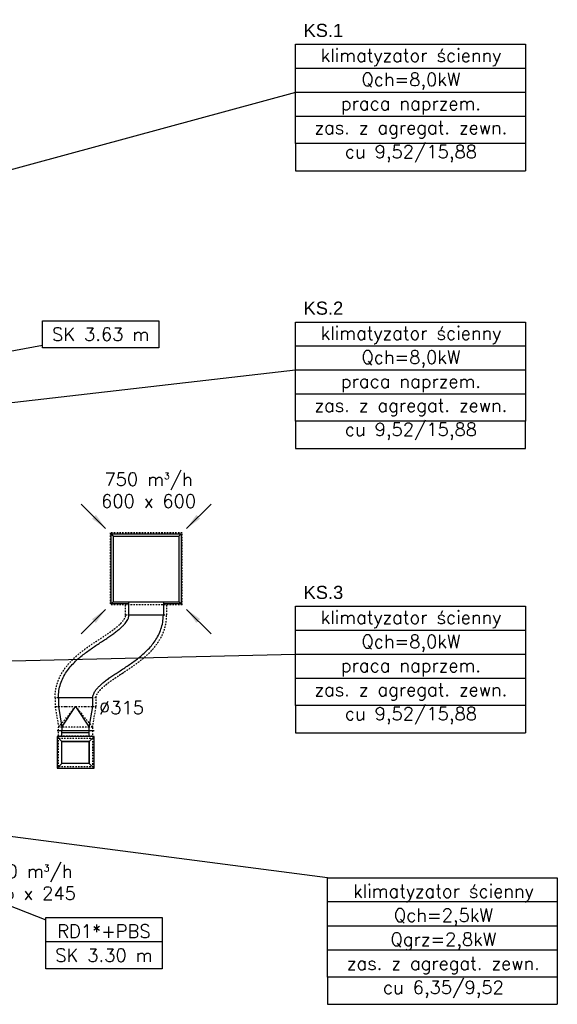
# Model space of a CAD drawing. Header units: millimetres. Extents: x 295542 to 440356, y 17772 to 133669.
# Tile 64 of 73: x 324850 to 329766, y 47341 to 56347. Entities that reach past the tile are written whole.
import ezdxf

# ---------------------------------------------------------------- set-up
doc = ezdxf.new("R2010")
doc.units = ezdxf.units.MM
doc.linetypes.add('Ciągłe', pattern=[0])
doc.linetypes.add('DASHDOT', pattern=[25.4, 12.7, -6.35, 0, -6.35])
for name, color, linetype in [('0_opis_wentylacja', 110, 'Ciągłe'), ('FLUID-N4-120-INF', 7, 'Continuous'), ('FLUID-W4', 7, 'Continuous'), ('FLUID-W4-120-ARRGR', 7, 'Continuous'), ('FLUID-W4-120-DIM', 7, 'Continuous'), ('FLUID-W4-INS', 7, 'Continuous'), ('FLUID-W5-120-ARRGR', 7, 'Continuous'), ('FLUID-W5-120-INF', 7, 'Continuous')]:
    doc.layers.add(name, color=color, linetype=linetype)
doc.styles.add('FDBES', font='simplex.shx')
doc.styles.get("Standard").update_dxf_attribs({"font": 'arial.ttf'})
doc.linetypes.add('ZIGZAG', pattern='A,0.0001,-0.2,[131,ltypeshp.shx,S=0.2,R=0,X=-0.2,Y=0],-0.4,[131,ltypeshp.shx,S=0.2,R=180,X=0.2,Y=0],-0.2', length=0.8001)
doc.dimstyles.new('FDBES', dxfattribs={"dimscale": 50, "dimtxt": 4, "dimasz": 2.5, "dimexe": 0.8, "dimexo": 2, "dimgap": 1, "dimtad": 1, "dimdsep": 46, "dimtxsty": 'FDBES', "dimcen": 2.5, "dimclrd": 4, "dimclre": 5, "dimadec": 0, "dimazin": 0, "dimtfac": 1, "dimtmove": 0, "dimatfit": 3, "dimfxl": 1, "dimarcsym": 0})

# ---------------------------------------------------------------- blocks, each defined once
blk = doc.blocks.new('*U450')
at = {"color": 0, "linetype": 'ByBlock', "lineweight": -2}
for p, q in [((-185, 0, -170), (-140, 0, -125)), ((-185, 0, 170), (-140, 0, 125)), ((-140, 0, -125), (-90, 0, -125)), ((-140, 0, -125), (-140, 0, 125)), ((-140, 0, 125), (60, 0, 125)), ((-90, 0, -125), (60, 0, -125)), ((60, 0, -125), (60, 0, 125)), ((60, 0, 125), (105, 0, 170)), ((105, 0, -170), (60, 0, -125)), ((105, 0, 125), (110, 0, 125)), ((105, 0, -125), (110, 0, -125)), ((110, 0, 125), (140, 0, 125)), ((110, 0, -125), (140, 0, -125)), ((140, 0, -125), (160, 0, -125)), ((140, 0, 125), (160, 0, 125)), ((140, 0, -125), (140, 0, 125))]:
    blk.add_line(p, q, dxfattribs=at)
at = {"color": 1, "linetype": 'Continuous', "lineweight": -2}
for p, q in [((-185, 0, -170), (105, 0, -170)), ((-185, 0, 170), (-185, 0, -170)), ((105, 0, 170), (-185, 0, 170)), ((105, 0, -170), (105, 0, 170)), ((160, 0, -155), (160, 0, -170)), ((160, 0, 155), (160, 0, -155)), ((160, 0, 170), (160, 0, 155))]:
    blk.add_line(p, q, dxfattribs=at)
at = {"color": 1, "linetype": 'Continuous', "lineweight": -3}
for p, q in [((60, 0, -125), (-140, 0, -125)), ((60, 0, 125), (60, 0, -125))]:
    blk.add_line(p, q, dxfattribs=at)
at = {"layer": 'FLUID-W4-INS', "color": 6, "linetype": 'DASHDOT', "lineweight": -3}
for p, q in [((90, 0, -155), (-170, 0, -155)), ((-170, 0, 155), (90, 0, 155)), ((-170, 0, 155), (-170, 0, -155)), ((90, 0, 155), (90, 0, -155)), ((105, 0, -155), (110, 0, -155)), ((110, 0, 155), (105, 0, 155)), ((160, 0, -155), (110, 0, -155)), ((110, 0, 155), (160, 0, 155)), ((110, 0, -155), (110, 0, 155))]:
    blk.add_line(p, q, dxfattribs=at)
blk = doc.blocks.new('*U455')
at = {"color": 1, "linetype": 'Continuous', "lineweight": -2}
for p, q in [((-150, 0, 155), (-150, 0, 170)), ((-150, 0, -155), (-150, 0, 155)), ((-150, 0, -170), (-150, 0, -155)), ((150, 0, 157.5), (150, 0, -157.5))]:
    blk.add_line(p, q, dxfattribs=at)
at = {"color": 0, "linetype": 'ByBlock', "lineweight": -2}
for p, q in [((-120, 0, -125), (-150, 0, -125)), ((-150, 0, 125), (-120, 0, 125)), ((150, 0, -157.5), (70, 0, -157.5)), ((70, 0, 157.5), (150, 0, 157.5))]:
    blk.add_line(p, q, dxfattribs=at)
at = {"color": 1, "linetype": 'Continuous', "lineweight": -3}
for p, q in [((-120, 0, 125), (70, 0, 157.5)), ((70, 0), (-120, 0, 125)), ((-120, 0, -125), (70, 0)), ((70, 0, -157.5), (-120, 0, -125))]:
    blk.add_line(p, q, dxfattribs=at)
at = {"layer": 'FLUID-W4-INS', "color": 6, "linetype": 'DASHDOT', "lineweight": -3}
for p, q in [((-120, 0, 155), (-150, 0, 155)), ((-150, 0, -155), (-120, 0, -155)), ((-120, 0, 125), (-120, 0, -125)), ((-120, 0, 155), (-25, 0, 171.3)), ((70, 0), (-120, 0, 155)), ((-120, 0, 155), (-120, 0, 125)), ((-120, 0, -125), (-120, 0, -155)), ((70, 0, -187.5), (-120, 0, -155)), ((-120, 0, -155), (70, 0)), ((-25, 0, 171.2), (70, 0, 187.5)), ((70, 0, 87.9), (70, 0, 157.5)), ((70, 0), (70, 0, 87.9)), ((70, 0, -87.9), (70, 0, 0)), ((70, 0, -157.5), (70, 0, -87.9)), ((70, 0, 178.4), (70, 0, 187.5)), ((70, 0, 157.5), (70, 0, 178.4)), ((150, 0, -187.5), (70, 0, -187.5)), ((70, 0, 187.5), (150, 0, 187.5)), ((70, 0, -187.5), (70, 0, -178.4)), ((70, 0, -178.4), (70, 0, -157.5)), ((150, 0, 187.5), (150, 0, 157.5)), ((150, 0, -157.5), (150, 0, -187.5))]:
    blk.add_line(p, q, dxfattribs=at)
blk = doc.blocks.new('*U451')
at = {"color": 0, "linetype": 'ByBlock', "lineweight": -2}
for p, q in [((-320, 320), (-300, 300)), ((-320, 320), (-320, -320)), ((320, 320), (-320, 320)), ((-300, 300), (-300, -300)), ((300, 300), (-300, 300)), ((320, 320), (300, 300)), ((300, 300), (300, -300)), ((320, -320), (320, 320)), ((-320, -320), (-300, -300)), ((-320, -320), (-157.5, -320)), ((-157.5, -300), (-300, -300)), ((157.5, -300), (-157.5, -300)), ((-157.5, -300), (-157.5, -420)), ((300, -300), (157.5, -300)), ((157.5, -420), (157.5, -300)), ((157.5, -320), (320, -320)), ((300, -300), (320, -320))]:
    blk.add_line(p, q, dxfattribs=at)
at = {"layer": 'FLUID-W4-INS', "color": 6, "linetype": 'DASHDOT', "lineweight": -3}
for p, q in [((-330, 330), (330, 330)), ((-330, -330), (-330, 330)), ((330, 330), (330, -330)), ((-330, -330), (330, -330)), ((-187.5, -330), (-187.5, -420)), ((187.5, -420), (187.5, -330)), ((-157.5, -420), (-187.5, -420)), ((157.5, -420), (-157.5, -420)), ((187.5, -420), (157.5, -420))]:
    blk.add_line(p, q, dxfattribs=at)
blk = doc.blocks.new('*U452')
at = {"color": 1, "linetype": 'Continuous', "lineweight": -2}
for p, q in [((-157.5, 0), (157.5, 0)), ((-487.4, -758.7), (-802.4, -758.7))]:
    blk.add_line(p, q, dxfattribs=at)
at = {"color": 1, "linetype": 'ZIGZAG', "lineweight": -2, "ltscale": 50}
for p, q in [((157.5, 0), (157.5, -3.1)), ((-487.4, -757.9), (-487.4, -758.7))]:
    blk.add_line(p, q, dxfattribs=at)
for points, knots in [([(-802.4, -758.7), (-801.4, -736.6), (-799.4, -693.1), (-783.3, -630.5), (-759.5, -573.2), (-729.1, -521.7), (-694.3, -475.7), (-656.5, -434.7), (-616.7, -397.7), (-575.6, -363.8), (-533.8, -332.4), (-491.9, -302.9), (-450.3, -274.9), (-409.4, -248), (-369.9, -222.1), (-332.4, -196.8), (-297.3, -172.2), (-265.3, -148.2), (-237.1, -125), (-213.1, -102.7), (-193.6, -81.8), (-178.9, -62.7), (-168.6, -45.5), (-162, -30), (-158.2, -15), (-157.7, -5.1), (-157.5, 0)], [0, 0, 0, 0, 6.620523, 13.048497, 19.249552, 25.216856, 30.974459, 36.562616, 42.021149, 47.378765, 52.649493, 57.832788, 62.915402, 67.873471, 72.674591, 77.279427, 81.64308, 85.716584, 89.44877, 92.789683, 95.696934, 98.148001, 100.159172, 101.811158, 103.271885, 104.792573, 104.792573, 104.792573, 104.792573]), ([(-487.4, -757.9), (-487.1, -752.9), (-486.6, -743), (-482.7, -728.2), (-476, -712.8), (-465.7, -695.6), (-450.9, -676.5), (-431.6, -655.7), (-407.7, -633.6), (-379.5, -610.5), (-347.6, -586.5), (-312.5, -561.9), (-274.9, -536.6), (-235.5, -510.6), (-194.6, -483.8), (-153, -455.8), (-111, -426.3), (-69.4, -395), (-28.5, -361.2), (11.1, -324.4), (48.8, -283.7), (83.5, -238.2), (113.8, -187.1), (137.7, -130.3), (154, -68.3), (156.3, -25.1), (157.5, -3.1)], [0, 0, 0, 0, 1.503032, 2.958214, 4.609857, 6.620038, 9.066047, 11.962815, 15.287784, 18.999185, 23.072676, 27.43632, 32.04115, 36.842268, 41.800339, 46.882957, 52.066261, 57.336996, 62.662964, 68.088533, 73.641804, 79.361808, 85.288272, 91.445503, 97.827847, 104.402103, 104.402103, 104.402103, 104.402103])]:
    blk.add_open_spline(points, degree=3, knots=knots, dxfattribs=at)
at = {"layer": 'FLUID-W4-INS', "color": 6, "linetype": 'DASHDOT', "lineweight": -3}
for p, q in [((-187.5, 0), (-157.5, 0)), ((157.5, 0), (187.5, 0)), ((-802.4, -758.7), (-832.4, -758.7)), ((-457.4, -758.7), (-487.4, -758.7)), ((-457.4, -758.2), (-457.4, -758.7))]:
    blk.add_line(p, q, dxfattribs=at)
for points, knots in [([(-832.4, -758.7), (-831.3, -735), (-829.1, -688.2), (-812, -621.2), (-786.5, -559.8), (-754.2, -505.1), (-717.5, -456.6), (-677.9, -413.6), (-636.6, -375.2), (-594.3, -340.3), (-551.6, -308.2), (-509, -278.3), (-467, -250), (-426, -223), (-386.6, -197.1), (-349.5, -172.2), (-315, -148), (-284, -124.7), (-257, -102.5), (-234.5, -81.6), (-216.8, -62.6), (-204, -46), (-195.6, -32.1), (-190.7, -20.6), (-187.9, -10.2), (-187.6, -3.5), (-187.5, 0)], [0, 0, 0, 0, 7.106292, 14.007987, 20.643586, 26.989297, 33.063316, 38.90798, 44.569044, 50.082026, 55.467104, 60.728626, 65.856803, 70.829828, 75.616007, 80.17541, 84.461204, 88.421133, 91.999374, 95.140152, 97.794672, 99.935116, 101.575817, 102.801621, 103.793793, 104.829288, 104.829288, 104.829288, 104.829288]), ([(-457.4, -758.2), (-457.2, -754.7), (-456.9, -748), (-454.1, -737.7), (-449.1, -726.2), (-440.6, -712.3), (-427.8, -695.8), (-410.2, -676.8), (-387.8, -656.1), (-360.8, -634), (-329.8, -610.7), (-295.4, -586.5), (-258.2, -561.6), (-218.9, -535.7), (-177.9, -508.7), (-135.9, -480.4), (-93.3, -450.5), (-50.6, -418.4), (-8.3, -383.5), (33, -345), (72.6, -302.1), (109.3, -253.6), (141.6, -198.9), (167.1, -137.5), (184.3, -70.5), (186.4, -23.7), (187.5, 0)], [0, 0, 0, 0, 1.02067, 2.011266, 3.240848, 4.884262, 7.022686, 9.669014, 12.795455, 16.353942, 20.313858, 24.599643, 29.159039, 33.945214, 38.918241, 44.046424, 49.307954, 54.693041, 60.20603, 65.867106, 71.711775, 77.785802, 84.131517, 90.767127, 97.668833, 104.77514, 104.77514, 104.77514, 104.77514])]:
    blk.add_open_spline(points, degree=3, knots=knots, dxfattribs=at)
blk = doc.blocks.new('*U101')
at = {"color": 1}
blk.add_leader([(0, 0), (22.27, 22.27)], dimstyle='FDBES', override={"dimscale": 6, "dimclrd": 1}, dxfattribs=at)
blk.add_leader([(0, 0), (22.27, 22.27)], dimstyle='FDBES', override={"dimscale": 6, "dimclrd": 1}, dxfattribs=at)
blk.add_leader([(0, 0), (22.27, 22.27)], dimstyle='FDBES', override={"dimscale": 6, "dimclrd": 1}, dxfattribs=at)
blk.add_leader([(0, 0), (22.27, 22.27)], dimstyle='FDBES', override={"dimscale": 6, "dimclrd": 1}, dxfattribs=at)
blk.add_leader([(0, 0), (22.27, 22.27)], dimstyle='FDBES', override={"dimscale": 6, "dimclrd": 1}, dxfattribs=at)
blk.add_leader([(0, 0), (22.27, 22.27)], dimstyle='FDBES', override={"dimscale": 6, "dimclrd": 1}, dxfattribs=at)
blk.add_leader([(0, 0), (22.27, 22.27)], dimstyle='FDBES', override={"dimscale": 6, "dimclrd": 1}, dxfattribs=at)
blk.add_leader([(0, 0), (22.27, 22.27)], dimstyle='FDBES', override={"dimscale": 6, "dimclrd": 1}, dxfattribs=at)
blk.add_leader([(0, 0), (22.27, 22.27)], dimstyle='FDBES', override={"dimscale": 6, "dimclrd": 1}, dxfattribs=at)
blk.add_leader([(0, 0), (22.27, 22.27)], dimstyle='FDBES', override={"dimscale": 6, "dimclrd": 1}, dxfattribs=at)
blk.add_leader([(0, 0), (22.27, 22.27)], dimstyle='FDBES', override={"dimscale": 6, "dimclrd": 1}, dxfattribs=at)
blk.add_leader([(0, 0), (22.27, 22.27)], dimstyle='FDBES', override={"dimscale": 6, "dimclrd": 1}, dxfattribs=at)
blk.add_leader([(0, 0), (22.27, 22.27)], dimstyle='FDBES', override={"dimscale": 6, "dimclrd": 1}, dxfattribs=at)
blk.add_leader([(0, 0), (22.27, 22.27)], dimstyle='FDBES', override={"dimscale": 6, "dimclrd": 1}, dxfattribs=at)
blk.add_leader([(0, 0), (22.27, 22.27)], dimstyle='FDBES', override={"dimscale": 6, "dimclrd": 1}, dxfattribs=at)
blk.add_leader([(0, 0), (22.27, 22.27)], dimstyle='FDBES', override={"dimscale": 6, "dimclrd": 1}, dxfattribs=at)
blk.add_leader([(0, 0), (22.27, 22.27)], dimstyle='FDBES', override={"dimscale": 6, "dimclrd": 1}, dxfattribs=at)
blk.add_leader([(0, 0), (22.27, 22.27)], dimstyle='FDBES', override={"dimscale": 6, "dimclrd": 1}, dxfattribs=at)
blk.add_leader([(0, 0), (22.27, 22.27)], dimstyle='FDBES', override={"dimscale": 6, "dimclrd": 1}, dxfattribs=at)
blk = doc.blocks.new('*U102')
at = {"color": 1}
blk.add_leader([(0, 0), (-22.27, 22.27)], dimstyle='FDBES', override={"dimscale": 6, "dimclrd": 1}, dxfattribs=at)
blk.add_leader([(0, 0), (-22.27, 22.27)], dimstyle='FDBES', override={"dimscale": 6, "dimclrd": 1}, dxfattribs=at)
blk.add_leader([(0, 0), (-22.27, 22.27)], dimstyle='FDBES', override={"dimscale": 6, "dimclrd": 1}, dxfattribs=at)
blk.add_leader([(0, 0), (-22.27, 22.27)], dimstyle='FDBES', override={"dimscale": 6, "dimclrd": 1}, dxfattribs=at)
blk.add_leader([(0, 0), (-22.27, 22.27)], dimstyle='FDBES', override={"dimscale": 6, "dimclrd": 1}, dxfattribs=at)
blk.add_leader([(0, 0), (-22.27, 22.27)], dimstyle='FDBES', override={"dimscale": 6, "dimclrd": 1}, dxfattribs=at)
blk.add_leader([(0, 0), (-22.27, 22.27)], dimstyle='FDBES', override={"dimscale": 6, "dimclrd": 1}, dxfattribs=at)
blk.add_leader([(0, 0), (-22.27, 22.27)], dimstyle='FDBES', override={"dimscale": 6, "dimclrd": 1}, dxfattribs=at)
blk.add_leader([(0, 0), (-22.27, 22.27)], dimstyle='FDBES', override={"dimscale": 6, "dimclrd": 1}, dxfattribs=at)
blk.add_leader([(0, 0), (-22.27, 22.27)], dimstyle='FDBES', override={"dimscale": 6, "dimclrd": 1}, dxfattribs=at)
blk.add_leader([(0, 0), (-22.27, 22.27)], dimstyle='FDBES', override={"dimscale": 6, "dimclrd": 1}, dxfattribs=at)
blk.add_leader([(0, 0), (-22.27, 22.27)], dimstyle='FDBES', override={"dimscale": 6, "dimclrd": 1}, dxfattribs=at)
blk.add_leader([(0, 0), (-22.27, 22.27)], dimstyle='FDBES', override={"dimscale": 6, "dimclrd": 1}, dxfattribs=at)
blk.add_leader([(0, 0), (-22.27, 22.27)], dimstyle='FDBES', override={"dimscale": 6, "dimclrd": 1}, dxfattribs=at)
blk.add_leader([(0, 0), (-22.27, 22.27)], dimstyle='FDBES', override={"dimscale": 6, "dimclrd": 1}, dxfattribs=at)
blk.add_leader([(0, 0), (-22.27, 22.27)], dimstyle='FDBES', override={"dimscale": 6, "dimclrd": 1}, dxfattribs=at)
blk.add_leader([(0, 0), (-22.27, 22.27)], dimstyle='FDBES', override={"dimscale": 6, "dimclrd": 1}, dxfattribs=at)
blk.add_leader([(0, 0), (-22.27, 22.27)], dimstyle='FDBES', override={"dimscale": 6, "dimclrd": 1}, dxfattribs=at)
blk.add_leader([(0, 0), (-22.27, 22.27)], dimstyle='FDBES', override={"dimscale": 6, "dimclrd": 1}, dxfattribs=at)
blk = doc.blocks.new('*U103')
at = {"color": 1}
blk.add_leader([(0, 0), (22.27, -22.27)], dimstyle='FDBES', override={"dimscale": 6, "dimclrd": 1}, dxfattribs=at)
blk.add_leader([(0, 0), (22.27, -22.27)], dimstyle='FDBES', override={"dimscale": 6, "dimclrd": 1}, dxfattribs=at)
blk.add_leader([(0, 0), (22.27, -22.27)], dimstyle='FDBES', override={"dimscale": 6, "dimclrd": 1}, dxfattribs=at)
blk.add_leader([(0, 0), (22.27, -22.27)], dimstyle='FDBES', override={"dimscale": 6, "dimclrd": 1}, dxfattribs=at)
blk.add_leader([(0, 0), (22.27, -22.27)], dimstyle='FDBES', override={"dimscale": 6, "dimclrd": 1}, dxfattribs=at)
blk.add_leader([(0, 0), (22.27, -22.27)], dimstyle='FDBES', override={"dimscale": 6, "dimclrd": 1}, dxfattribs=at)
blk.add_leader([(0, 0), (22.27, -22.27)], dimstyle='FDBES', override={"dimscale": 6, "dimclrd": 1}, dxfattribs=at)
blk.add_leader([(0, 0), (22.27, -22.27)], dimstyle='FDBES', override={"dimscale": 6, "dimclrd": 1}, dxfattribs=at)
blk.add_leader([(0, 0), (22.27, -22.27)], dimstyle='FDBES', override={"dimscale": 6, "dimclrd": 1}, dxfattribs=at)
blk.add_leader([(0, 0), (22.27, -22.27)], dimstyle='FDBES', override={"dimscale": 6, "dimclrd": 1}, dxfattribs=at)
blk.add_leader([(0, 0), (22.27, -22.27)], dimstyle='FDBES', override={"dimscale": 6, "dimclrd": 1}, dxfattribs=at)
blk.add_leader([(0, 0), (22.27, -22.27)], dimstyle='FDBES', override={"dimscale": 6, "dimclrd": 1}, dxfattribs=at)
blk.add_leader([(0, 0), (22.27, -22.27)], dimstyle='FDBES', override={"dimscale": 6, "dimclrd": 1}, dxfattribs=at)
blk.add_leader([(0, 0), (22.27, -22.27)], dimstyle='FDBES', override={"dimscale": 6, "dimclrd": 1}, dxfattribs=at)
blk.add_leader([(0, 0), (22.27, -22.27)], dimstyle='FDBES', override={"dimscale": 6, "dimclrd": 1}, dxfattribs=at)
blk.add_leader([(0, 0), (22.27, -22.27)], dimstyle='FDBES', override={"dimscale": 6, "dimclrd": 1}, dxfattribs=at)
blk.add_leader([(0, 0), (22.27, -22.27)], dimstyle='FDBES', override={"dimscale": 6, "dimclrd": 1}, dxfattribs=at)
blk.add_leader([(0, 0), (22.27, -22.27)], dimstyle='FDBES', override={"dimscale": 6, "dimclrd": 1}, dxfattribs=at)
blk.add_leader([(0, 0), (22.27, -22.27)], dimstyle='FDBES', override={"dimscale": 6, "dimclrd": 1}, dxfattribs=at)
blk = doc.blocks.new('*U104')
at = {"color": 1}
blk.add_leader([(0, 0), (-22.27, -22.27)], dimstyle='FDBES', override={"dimscale": 6, "dimclrd": 1}, dxfattribs=at)
blk.add_leader([(0, 0), (-22.27, -22.27)], dimstyle='FDBES', override={"dimscale": 6, "dimclrd": 1}, dxfattribs=at)
blk.add_leader([(0, 0), (-22.27, -22.27)], dimstyle='FDBES', override={"dimscale": 6, "dimclrd": 1}, dxfattribs=at)
blk.add_leader([(0, 0), (-22.27, -22.27)], dimstyle='FDBES', override={"dimscale": 6, "dimclrd": 1}, dxfattribs=at)
blk.add_leader([(0, 0), (-22.27, -22.27)], dimstyle='FDBES', override={"dimscale": 6, "dimclrd": 1}, dxfattribs=at)
blk.add_leader([(0, 0), (-22.27, -22.27)], dimstyle='FDBES', override={"dimscale": 6, "dimclrd": 1}, dxfattribs=at)
blk.add_leader([(0, 0), (-22.27, -22.27)], dimstyle='FDBES', override={"dimscale": 6, "dimclrd": 1}, dxfattribs=at)
blk.add_leader([(0, 0), (-22.27, -22.27)], dimstyle='FDBES', override={"dimscale": 6, "dimclrd": 1}, dxfattribs=at)
blk.add_leader([(0, 0), (-22.27, -22.27)], dimstyle='FDBES', override={"dimscale": 6, "dimclrd": 1}, dxfattribs=at)
blk.add_leader([(0, 0), (-22.27, -22.27)], dimstyle='FDBES', override={"dimscale": 6, "dimclrd": 1}, dxfattribs=at)
blk.add_leader([(0, 0), (-22.27, -22.27)], dimstyle='FDBES', override={"dimscale": 6, "dimclrd": 1}, dxfattribs=at)
blk.add_leader([(0, 0), (-22.27, -22.27)], dimstyle='FDBES', override={"dimscale": 6, "dimclrd": 1}, dxfattribs=at)
blk.add_leader([(0, 0), (-22.27, -22.27)], dimstyle='FDBES', override={"dimscale": 6, "dimclrd": 1}, dxfattribs=at)
blk.add_leader([(0, 0), (-22.27, -22.27)], dimstyle='FDBES', override={"dimscale": 6, "dimclrd": 1}, dxfattribs=at)
blk.add_leader([(0, 0), (-22.27, -22.27)], dimstyle='FDBES', override={"dimscale": 6, "dimclrd": 1}, dxfattribs=at)
blk.add_leader([(0, 0), (-22.27, -22.27)], dimstyle='FDBES', override={"dimscale": 6, "dimclrd": 1}, dxfattribs=at)
blk.add_leader([(0, 0), (-22.27, -22.27)], dimstyle='FDBES', override={"dimscale": 6, "dimclrd": 1}, dxfattribs=at)
blk.add_leader([(0, 0), (-22.27, -22.27)], dimstyle='FDBES', override={"dimscale": 6, "dimclrd": 1}, dxfattribs=at)
blk.add_leader([(0, 0), (-22.27, -22.27)], dimstyle='FDBES', override={"dimscale": 6, "dimclrd": 1}, dxfattribs=at)
blk = doc.blocks.new('*U484')
at = {"color": 5, "lineweight": -2}
blk.add_lwpolyline([(90.62, 39.11), (197.14, 39.11), (197.14, 14.31), (90.62, 14.31)], close=True, dxfattribs=at)
blk.add_lwpolyline([(90.62, 39.11), (197.14, 39.11), (197.14, 14.31), (90.62, 14.31)], close=True, dxfattribs=at)
at = {"color": 3, "insert": (143.88, 26.71), "char_height": 12, "attachment_point": 5, "line_spacing_factor": 1.1, "style": 'FDBES'}
blk.add_mtext('SK 3.63 m', dxfattribs=at)
blk.add_mtext('SK 3.63 m', dxfattribs=at)
at = {"color": 5}
blk.add_leader([(0, 0), (90.62, 16.82)], dimstyle='FDBES', override={"dimscale": 3, "dimclrd": 5}, dxfattribs=at)
blk.add_leader([(0, 0), (90.62, 16.82)], dimstyle='FDBES', override={"dimscale": 3, "dimclrd": 5}, dxfattribs=at)
blk = doc.blocks.new('*U489')
at = {"color": 5, "lineweight": -2}
blk.add_line((192.88, -54.33), (86.36, -54.33), dxfattribs=at)
blk.add_line((192.88, -54.33), (86.36, -54.33), dxfattribs=at)
blk.add_line((192.88, -54.33), (86.36, -54.33), dxfattribs=at)
blk.add_line((192.88, -54.33), (86.36, -54.33), dxfattribs=at)
blk.add_line((192.88, -54.33), (86.36, -54.33), dxfattribs=at)
blk.add_line((192.88, -54.33), (86.36, -54.33), dxfattribs=at)
blk.add_lwpolyline([(86.36, -32.33), (192.88, -32.33), (192.88, -79.13), (86.36, -79.13)], close=True, dxfattribs=at)
blk.add_lwpolyline([(86.36, -32.33), (192.88, -32.33), (192.88, -79.13), (86.36, -79.13)], close=True, dxfattribs=at)
blk.add_lwpolyline([(86.36, -32.33), (192.88, -32.33), (192.88, -79.13), (86.36, -79.13)], close=True, dxfattribs=at)
blk.add_lwpolyline([(86.36, -32.33), (192.88, -32.33), (192.88, -79.13), (86.36, -79.13)], close=True, dxfattribs=at)
blk.add_lwpolyline([(86.36, -32.33), (192.88, -32.33), (192.88, -79.13), (86.36, -79.13)], close=True, dxfattribs=at)
blk.add_lwpolyline([(86.36, -32.33), (192.88, -32.33), (192.88, -79.13), (86.36, -79.13)], close=True, dxfattribs=at)
at = {"color": 3, "insert": (139.62, -55.73), "char_height": 12, "attachment_point": 5, "line_spacing_factor": 1.1, "style": 'FDBES'}
blk.add_mtext('RD1*+PBS\\PSK 3.30 m', dxfattribs=at)
blk.add_mtext('RD1*+PBS\\PSK 3.30 m', dxfattribs=at)
blk.add_mtext('RD1*+PBS\\PSK 3.30 m', dxfattribs=at)
blk.add_mtext('RD1*+PBS\\PSK 3.30 m', dxfattribs=at)
blk.add_mtext('RD1*+PBS\\PSK 3.30 m', dxfattribs=at)
blk.add_mtext('RD1*+PBS\\PSK 3.30 m', dxfattribs=at)
at = {"color": 5}
blk.add_leader([(0, 0), (86.36, -34.47)], dimstyle='FDBES', override={"dimscale": 3, "dimclrd": 5}, dxfattribs=at)
blk.add_leader([(0, 0), (86.36, -34.47)], dimstyle='FDBES', override={"dimscale": 3, "dimclrd": 5}, dxfattribs=at)
blk.add_leader([(0, 0), (86.36, -34.47)], dimstyle='FDBES', override={"dimscale": 3, "dimclrd": 5}, dxfattribs=at)
blk.add_leader([(0, 0), (86.36, -34.47)], dimstyle='FDBES', override={"dimscale": 3, "dimclrd": 5}, dxfattribs=at)
blk.add_leader([(0, 0), (86.36, -34.47)], dimstyle='FDBES', override={"dimscale": 3, "dimclrd": 5}, dxfattribs=at)
blk.add_leader([(0, 0), (86.36, -34.47)], dimstyle='FDBES', override={"dimscale": 3, "dimclrd": 5}, dxfattribs=at)

msp = doc.modelspace()

# ---------------------------------------------------------------- linework, layer by layer
at = {"layer": '0_opis_wentylacja'}
for p, q in [((329473.759, 55902.266), (327371.473, 55902.266)), ((329473.759, 55902.266), (327371.473, 55902.266)), ((329473.759, 55902.266), (327371.473, 55902.266)), ((329473.759, 55902.266), (327371.473, 55902.266)), ((327371.473, 55682.266), (322121.652, 54256.441)), ((329473.759, 55682.266), (327371.473, 55682.266)), ((329473.759, 55682.266), (327371.473, 55682.266)), ((329473.759, 55682.266), (327371.473, 55682.266)), ((329473.759, 55682.266), (327371.473, 55682.266)), ((329473.759, 55462.266), (327371.473, 55462.266)), ((329473.759, 55462.266), (327371.473, 55462.266)), ((329473.759, 55462.266), (327371.473, 55462.266)), ((329473.759, 55462.266), (327371.473, 55462.266)), ((327371.473, 55214.266), (327371.473, 54966.266)), ((329473.759, 55214.266), (329473.759, 54966.266)), ((327371.473, 54966.266), (329473.759, 54966.266)), ((329473.759, 53361.703), (327371.473, 53361.703)), ((329473.759, 53361.703), (327371.473, 53361.703)), ((329473.759, 53361.703), (327371.473, 53361.703)), ((329473.759, 53361.703), (327371.473, 53361.703)), ((327371.473, 53141.703), (322441.652, 52575.878)), ((329473.759, 53141.703), (327371.473, 53141.703)), ((329473.759, 53141.703), (327371.473, 53141.703)), ((329473.759, 53141.703), (327371.473, 53141.703)), ((329473.759, 53141.703), (327371.473, 53141.703)), ((329473.759, 52921.703), (327371.473, 52921.703)), ((329473.759, 52921.703), (327371.473, 52921.703)), ((329473.759, 52921.703), (327371.473, 52921.703)), ((329473.759, 52921.703), (327371.473, 52921.703)), ((327371.473, 52673.703), (327371.473, 52425.703)), ((329473.759, 52425.703), (329473.759, 52673.703)), ((327371.473, 52425.703), (329473.759, 52425.703)), ((329473.759, 50761.792), (327371.473, 50761.792)), ((329473.759, 50761.792), (327371.473, 50761.792)), ((329473.759, 50761.792), (327371.473, 50761.792)), ((329473.759, 50761.792), (327371.473, 50761.792)), ((327371.473, 50541.792), (321701.652, 50405.967)), ((329473.759, 50541.792), (327371.473, 50541.792)), ((329473.759, 50541.792), (327371.473, 50541.792)), ((329473.759, 50541.792), (327371.473, 50541.792)), ((329473.759, 50541.792), (327371.473, 50541.792)), ((329473.759, 50321.792), (327371.473, 50321.792)), ((329473.759, 50321.792), (327371.473, 50321.792)), ((329473.759, 50321.792), (327371.473, 50321.792)), ((329473.759, 50321.792), (327371.473, 50321.792)), ((327371.473, 50073.792), (327371.473, 49825.792)), ((329473.759, 50073.792), (329473.759, 49825.792)), ((327371.473, 49825.792), (329473.759, 49825.792)), ((327663.788, 48497.438), (323731.968, 49012.69)), ((329766.073, 48277.438), (327663.788, 48277.438)), ((329766.073, 48277.438), (327663.788, 48277.438)), ((329766.073, 48277.438), (327663.788, 48277.438)), ((329766.073, 48277.438), (327663.788, 48277.438)), ((329766.073, 48057.438), (327663.788, 48057.438)), ((329766.073, 48057.438), (327663.788, 48057.438)), ((329766.073, 48057.438), (327663.788, 48057.438)), ((329766.073, 48057.438), (327663.788, 48057.438)), ((329766.073, 47837.438), (327663.788, 47837.438)), ((329766.073, 47837.438), (327663.788, 47837.438)), ((329766.073, 47837.438), (327663.788, 47837.438)), ((329766.073, 47837.438), (327663.788, 47837.438)), ((327663.788, 47589.438), (327663.788, 47341.438)), ((329766.073, 47589.438), (329766.073, 47341.438)), ((327663.788, 47341.438), (329766.073, 47341.438))]:
    msp.add_line(p, q, dxfattribs=at)
for points in [[(327371.473, 56122.266), (329473.759, 56122.266), (329473.759, 55214.266), (327371.473, 55214.266)], [(327371.473, 56122.266), (329473.759, 56122.266), (329473.759, 55214.266), (327371.473, 55214.266)], [(327371.473, 56122.266), (329473.759, 56122.266), (329473.759, 55214.266), (327371.473, 55214.266)], [(327371.473, 53581.703), (329473.759, 53581.703), (329473.759, 52673.703), (327371.473, 52673.703)], [(327371.473, 53581.703), (329473.759, 53581.703), (329473.759, 52673.703), (327371.473, 52673.703)], [(327371.473, 53581.703), (329473.759, 53581.703), (329473.759, 52673.703), (327371.473, 52673.703)], [(327371.473, 50981.792), (329473.759, 50981.792), (329473.759, 50073.792), (327371.473, 50073.792)], [(327371.473, 50981.792), (329473.759, 50981.792), (329473.759, 50073.792), (327371.473, 50073.792)], [(327371.473, 50981.792), (329473.759, 50981.792), (329473.759, 50073.792), (327371.473, 50073.792)], [(327663.788, 48497.438), (329766.073, 48497.438), (329766.073, 47589.438), (327663.788, 47589.438)], [(327663.788, 48497.438), (329766.073, 48497.438), (329766.073, 47589.438), (327663.788, 47589.438)], [(327663.788, 48497.438), (329766.073, 48497.438), (329766.073, 47589.438), (327663.788, 47589.438)]]:
    msp.add_lwpolyline(points, close=True, dxfattribs=at)

# ---------------------------------------------------------------- block references
at = {"layer": 'FLUID-N4-120-INF', "linetype": 'ByBlock', "xscale": 10, "yscale": 10, "zscale": 10}
msp.add_blockref('*U484', (324151.196, 53202.915, 3735), dxfattribs=at)
at = {"layer": 'FLUID-W4', "color": 1, "linetype": 'Continuous', "extrusion": (1.22465e-16, -1.83697e-16, -1), "rotation": 360}
msp.add_blockref('*U451', (-326005.871, 51323.948, -3436.75), dxfattribs=at)
at = {"layer": 'FLUID-W4', "color": 1, "linetype": 'Continuous'}
msp.add_blockref('*U452', (326005.871, 50903.948, 3644.25), dxfattribs=at)
at = {"layer": 'FLUID-W4', "color": 1, "linetype": 'Continuous', "extrusion": (1, 3.67394e-16, 1.07002e-16)}
msp.add_blockref('*U455', (49995.252, 3767.5, 325360.985), dxfattribs=at)
at = {"layer": 'FLUID-W4', "color": 1, "linetype": 'Continuous', "extrusion": (-1, -3.67394e-16, 3.67394e-16), "rotation": 180}
msp.add_blockref('*U450', (-49685.252, 3807.5, -325360.985), dxfattribs=at)
at = {"layer": 'FLUID-W4-120-ARRGR', "xscale": 10, "yscale": 10, "zscale": 10, "rotation": 360}
for name, p in [('*U102', (325635.16, 51694.659, 3411.75)), ('*U101', (326376.581, 51694.659, 3411.75)), ('*U104', (325635.16, 50953.238, 3411.75)), ('*U103', (326376.581, 50953.238, 3411.75))]:
    msp.add_blockref(name, p, dxfattribs=at)
at = {"layer": 'FLUID-W5-120-INF', "linetype": 'ByBlock', "xscale": 10, "yscale": 10, "zscale": 10}
msp.add_blockref('*U489', (324223.817, 48457.306, 3340), dxfattribs=at)

# ---------------------------------------------------------------- texts
at = {"layer": '0_opis_wentylacja', "char_height": 120, "width": 1871.89986, "attachment_point": 7}
for s, insert in [('KS.1', (327445.336, 56187.572)), ('KS.2', (327445.336, 53647.009)), ('KS.3', (327445.336, 51047.098))]:
    msp.add_mtext(s, dxfattribs=dict(at, insert=insert))
at = {"layer": '0_opis_wentylacja', "char_height": 120, "attachment_point": 5, "line_spacing_factor": 1.1, "style": 'FDBES'}
for s, insert in [('klimatyzator ścienny\\PQch=8,0kW\\Ppraca naprzem.\\Pzas. z agregat. zewn.\\Pcu 9,52/15,88', (328427.4, 55560.706)), ('klimatyzator ścienny\\PQch=8,0kW\\Ppraca naprzem.\\Pzas. z agregat. zewn.\\Pcu 9,52/15,88', (328427.4, 53020.143)), ('klimatyzator ścienny\\PQch=8,0kW\\Ppraca naprzem.\\Pzas. z agregat. zewn.\\Pcu 9,52/15,88', (328427.4, 50420.232)), ('klimatyzator ścienny\\PQch=2,5kW\\PQgrz=2,8kW\\Pzas. z agregat. zewn.\\Pcu 6,35/9,52', (328724.251, 47916.399))]:
    msp.add_mtext(s, dxfattribs=dict(at, insert=insert))
at = {"layer": 'FLUID-W4-120-ARRGR', "color": 3, "insert": (326028.728, 52043.948, 3411.75), "char_height": 120, "attachment_point": 5, "style": 'FDBES'}
msp.add_mtext('750 m{\\A2;\\H0.5x;3}/h\\P600 x 600', dxfattribs=at)
at = {"layer": 'FLUID-W4-120-DIM', "color": 3, "insert": (325780.985, 50055.252, 3767.5), "char_height": 120, "attachment_point": 5, "style": 'FDBES'}
msp.add_mtext('∅315\\P', dxfattribs=at)
at = {"layer": 'FLUID-W5-120-ARRGR', "color": 3, "insert": (324929.174, 48457.306, 3315), "char_height": 120, "attachment_point": 5, "style": 'FDBES'}
msp.add_mtext('100 m{\\A2;\\H0.5x;3}/h\\P245 x 245', dxfattribs=at)

doc.saveas('drawing.dxf')
